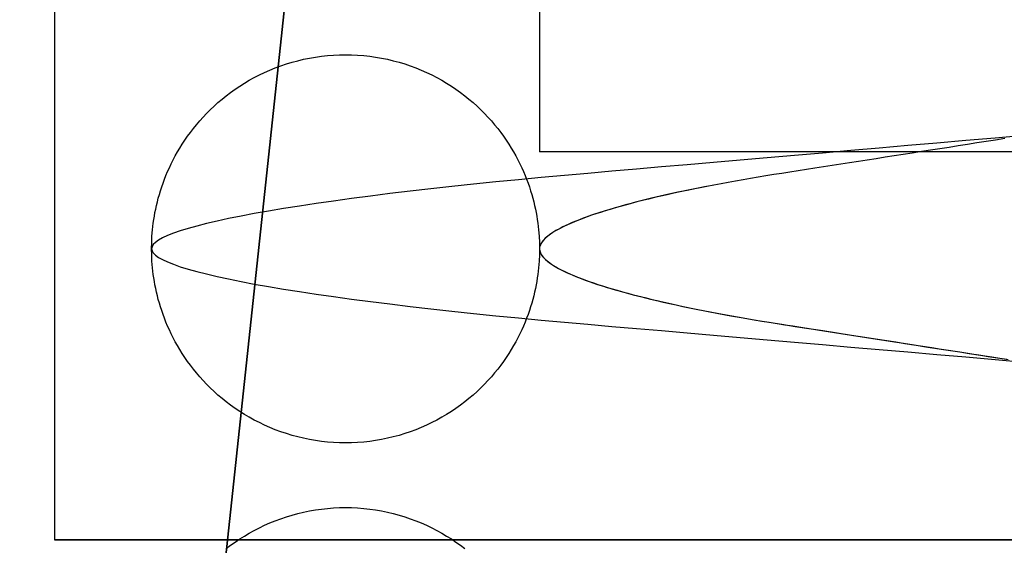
# Model space of a CAD drawing. Header units: millimetres. Extents: x -88 to 88, y -12 to 103.
# Tile 252 of 256: x -35.518 to -34.757, y 16.231 to 16.637. Entities that reach past the tile are written whole.
import ezdxf

# ---------------------------------------------------------------- set-up
doc = ezdxf.new("R2010")
doc.units = ezdxf.units.MM
doc.layers.add('Default', color=7, linetype='Continuous', true_color=0x000000)

msp = doc.modelspace()

# ---------------------------------------------------------------- linework, layer by layer
at = {"layer": 'Default', "color": 254, "true_color": 0xcad1ee}
for points in [[(-35.49118, 18.03519), (-35.49118, 16.23519)], [(-35.11618, 18.03519), (-35.11618, 16.53519)], [(-35.21818, 17.53519), (-35.51818, 14.73519)], [(-35.21818, 17.53519), (-35.51818, 14.73519)], [(-35.51818, 14.73519), (-35.21818, 17.53519)], [(-35.49118, 17.23519), (-35.49118, 16.23519)], [(-35.41618, 16.46019), (-35.4161, 16.46495), (-35.41587, 16.46985), (-35.41545, 16.47491), (-35.41485, 16.4801), (-35.41447, 16.48275), (-35.41404, 16.48543), (-35.41355, 16.48815), (-35.413, 16.49089), (-35.41239, 16.49367), (-35.41172, 16.49648), (-35.41098, 16.49932), (-35.41018, 16.50219), (-35.4093, 16.50508), (-35.40835, 16.508), (-35.40733, 16.51094), (-35.40623, 16.5139), (-35.40505, 16.51688), (-35.40379, 16.51988), (-35.40244, 16.52289), (-35.40101, 16.52592), (-35.39949, 16.52895), (-35.39787, 16.53199), (-35.39617, 16.53504), (-35.39437, 16.53808), (-35.39247, 16.54112), (-35.39047, 16.54416), (-35.38838, 16.54718), (-35.38618, 16.55019), (-35.38388, 16.55318), (-35.38147, 16.55614), (-35.37896, 16.55908), (-35.37634, 16.56199), (-35.37362, 16.56486), (-35.37079, 16.56769), (-35.36785, 16.57047), (-35.36481, 16.5732), (-35.36166, 16.57587), (-35.3584, 16.57848), (-35.35505, 16.58103), (-35.35159, 16.5835), (-35.34803, 16.58589), (-35.34437, 16.5882), (-35.34061, 16.59042), (-35.33677, 16.59254), (-35.33283, 16.59457), (-35.32881, 16.59649), (-35.3247, 16.5983), (-35.32052, 16.6), (-35.31626, 16.60158), (-35.31194, 16.60304), (-35.30755, 16.60437), (-35.3031, 16.60557), (-35.2986, 16.60664), (-35.29406, 16.60757), (-35.28947, 16.60837), (-35.28485, 16.60902), (-35.28021, 16.60953), (-35.27554, 16.60989), (-35.27086, 16.61011), (-35.26618, 16.61019), (-35.26149, 16.61011), (-35.25681, 16.60989), (-35.25215, 16.60953), (-35.2475, 16.60902), (-35.24288, 16.60837), (-35.2383, 16.60757), (-35.23375, 16.60664), (-35.22925, 16.60557), (-35.22481, 16.60437), (-35.22042, 16.60304), (-35.21609, 16.60158), (-35.21184, 16.6), (-35.20765, 16.5983), (-35.20355, 16.59649), (-35.19953, 16.59457), (-35.19559, 16.59254), (-35.19174, 16.59042), (-35.18799, 16.5882), (-35.18433, 16.58589), (-35.18077, 16.5835), (-35.17731, 16.58103), (-35.17395, 16.57848), (-35.1707, 16.57587), (-35.16755, 16.5732), (-35.1645, 16.57047), (-35.16157, 16.56769), (-35.15874, 16.56486), (-35.15601, 16.56199), (-35.1534, 16.55908), (-35.15089, 16.55614), (-35.14848, 16.55318), (-35.14618, 16.55019), (-35.14398, 16.54718), (-35.14188, 16.54416), (-35.13989, 16.54112), (-35.13799, 16.53808), (-35.13619, 16.53504), (-35.13448, 16.53199), (-35.13287, 16.52895), (-35.13135, 16.52592), (-35.12991, 16.52289), (-35.12857, 16.51988), (-35.1273, 16.51688), (-35.12612, 16.5139), (-35.12502, 16.51094), (-35.124, 16.508), (-35.12305, 16.50508), (-35.12218, 16.50219), (-35.12137, 16.49932), (-35.12063, 16.49648), (-35.11996, 16.49367), (-35.11935, 16.49089), (-35.11881, 16.48815), (-35.11832, 16.48543), (-35.11788, 16.48275), (-35.1175, 16.4801), (-35.1169, 16.47491), (-35.11649, 16.46985), (-35.11625, 16.46495), (-35.11618, 16.46019)], [(-34.36618, 16.53519), (-35.11618, 16.53519)], [(-35.11618, 16.46019), (-35.11625, 16.45543), (-35.11649, 16.45052), (-35.1169, 16.44547), (-35.1175, 16.44028), (-35.11788, 16.43763), (-35.11832, 16.43494), (-35.11881, 16.43223), (-35.11935, 16.42948), (-35.11996, 16.4267), (-35.12063, 16.42389), (-35.12137, 16.42105), (-35.12218, 16.41819), (-35.12305, 16.41529), (-35.124, 16.41238), (-35.12502, 16.40944), (-35.12612, 16.40647), (-35.1273, 16.40349), (-35.12857, 16.40049), (-35.12991, 16.39748), (-35.13135, 16.39446), (-35.13287, 16.39142), (-35.13448, 16.38838), (-35.13619, 16.38534), (-35.13799, 16.38229), (-35.13989, 16.37925), (-35.14188, 16.37622), (-35.14398, 16.3732), (-35.14618, 16.37019), (-35.14848, 16.3672), (-35.15089, 16.36423), (-35.1534, 16.36129), (-35.15601, 16.35838), (-35.15874, 16.35551), (-35.16157, 16.35269), (-35.1645, 16.3499), (-35.16755, 16.34717), (-35.1707, 16.3445), (-35.17395, 16.34189), (-35.17731, 16.33935), (-35.18077, 16.33688), (-35.18433, 16.33449), (-35.18799, 16.33218), (-35.19174, 16.32996), (-35.19559, 16.32783), (-35.19953, 16.32581), (-35.20355, 16.32389), (-35.20765, 16.32207), (-35.21184, 16.32038), (-35.21609, 16.3188), (-35.22042, 16.31734), (-35.22481, 16.316), (-35.22925, 16.3148), (-35.23375, 16.31373), (-35.2383, 16.3128), (-35.24288, 16.31201), (-35.2475, 16.31135), (-35.25215, 16.31085), (-35.25681, 16.31048), (-35.26149, 16.31026), (-35.26618, 16.31019), (-35.27086, 16.31026), (-35.27554, 16.31048), (-35.28021, 16.31085), (-35.28485, 16.31135), (-35.28947, 16.31201), (-35.29406, 16.3128), (-35.2986, 16.31373), (-35.3031, 16.3148), (-35.30755, 16.316), (-35.31194, 16.31734), (-35.31626, 16.3188), (-35.32052, 16.32038), (-35.3247, 16.32207), (-35.32881, 16.32389), (-35.33283, 16.32581), (-35.33677, 16.32783), (-35.34061, 16.32996), (-35.34437, 16.33218), (-35.34803, 16.33449), (-35.35159, 16.33688), (-35.35505, 16.33935), (-35.3584, 16.34189), (-35.36166, 16.3445), (-35.36481, 16.34717), (-35.36785, 16.3499), (-35.37079, 16.35269), (-35.37362, 16.35551), (-35.37634, 16.35838), (-35.37896, 16.36129), (-35.38147, 16.36423), (-35.38388, 16.3672), (-35.38618, 16.37019), (-35.38838, 16.3732), (-35.39047, 16.37622), (-35.39247, 16.37925), (-35.39437, 16.38229), (-35.39617, 16.38534), (-35.39787, 16.38838), (-35.39949, 16.39142), (-35.40101, 16.39446), (-35.40244, 16.39748), (-35.40379, 16.40049), (-35.40505, 16.40349), (-35.40623, 16.40647), (-35.40733, 16.40944), (-35.40835, 16.41238), (-35.4093, 16.41529), (-35.41018, 16.41819), (-35.41098, 16.42105), (-35.41172, 16.42389), (-35.41239, 16.4267), (-35.413, 16.42948), (-35.41355, 16.43223), (-35.41404, 16.43494), (-35.41447, 16.43763), (-35.41485, 16.44028), (-35.41545, 16.44547), (-35.41587, 16.45052), (-35.4161, 16.45543), (-35.41618, 16.46019)], [(-35.3584, 16.22848), (-35.35505, 16.23103), (-35.35159, 16.2335), (-35.34803, 16.23589), (-35.34437, 16.2382), (-35.34061, 16.24042), (-35.33677, 16.24254), (-35.33283, 16.24457), (-35.32881, 16.24649), (-35.3247, 16.2483), (-35.32052, 16.25), (-35.31626, 16.25158), (-35.31194, 16.25304), (-35.30755, 16.25437), (-35.3031, 16.25557), (-35.2986, 16.25664), (-35.29406, 16.25757), (-35.28947, 16.25837), (-35.28485, 16.25902), (-35.28021, 16.25953), (-35.27554, 16.25989), (-35.27086, 16.26011), (-35.26618, 16.26019), (-35.26149, 16.26011), (-35.25681, 16.25989), (-35.25215, 16.25953), (-35.2475, 16.25902), (-35.24288, 16.25837), (-35.2383, 16.25757), (-35.23375, 16.25664), (-35.22925, 16.25557), (-35.22481, 16.25437), (-35.22042, 16.25304), (-35.21609, 16.25158), (-35.21184, 16.25), (-35.20765, 16.2483), (-35.20355, 16.24649), (-35.19953, 16.24457), (-35.19559, 16.24254), (-35.19174, 16.24042), (-35.18799, 16.2382), (-35.18433, 16.23589), (-35.18077, 16.2335), (-35.17731, 16.23103), (-35.17395, 16.22848)], [(-35.49118, 16.23519), (-33.99118, 16.23519)], [(-35.49118, 16.23519), (-33.99118, 16.23519)], [(-33.99118, 16.23519), (-35.49118, 16.23519)]]:
    msp.add_lwpolyline(points, dxfattribs=at)
at = {"layer": 'Default', "color": 254, "true_color": 0xcad1ee, "extrusion": (0.866025, 4.14021e-14, -0.5)}
msp.add_lwpolyline([(16.75185, -21.29629), (16.74709, -21.29637), (16.74219, -21.2966), (16.73714, -21.29702), (16.73194, -21.29762), (16.72929, -21.298), (16.72661, -21.29843), (16.7239, -21.29892), (16.72115, -21.29947), (16.71837, -21.30008), (16.71556, -21.30075), (16.71272, -21.30149), (16.70985, -21.30229), (16.70696, -21.30317), (16.70404, -21.30412), (16.7011, -21.30514), (16.69814, -21.30624), (16.69516, -21.30742), (16.69216, -21.30868), (16.68915, -21.31003), (16.68612, -21.31146), (16.68309, -21.31298), (16.68005, -21.3146), (16.67701, -21.3163), (16.67396, -21.3181), (16.67092, -21.32), (16.66789, -21.322), (16.66486, -21.32409), (16.66185, -21.32629), (16.65886, -21.32859), (16.6559, -21.331), (16.65296, -21.33351), (16.65005, -21.33613), (16.64718, -21.33885), (16.64435, -21.34168), (16.64157, -21.34462), (16.63884, -21.34766), (16.63617, -21.35081), (16.63356, -21.35407), (16.63101, -21.35742), (16.62854, -21.36088), (16.62615, -21.36444), (16.62385, -21.3681), (16.62163, -21.37186), (16.6195, -21.3757), (16.61748, -21.37964), (16.61555, -21.38366), (16.61374, -21.38777), (16.61204, -21.39195), (16.61046, -21.39621), (16.609, -21.40053), (16.60767, -21.40492), (16.60647, -21.40937), (16.6054, -21.41387), (16.60447, -21.41841), (16.60367, -21.423), (16.60302, -21.42762), (16.60251, -21.43226), (16.60215, -21.43693), (16.60193, -21.44161), (16.60185, -21.44629), (16.60193, -21.45098), (16.60215, -21.45566), (16.60251, -21.46032), (16.60302, -21.46497), (16.60367, -21.46959), (16.60447, -21.47417), (16.6054, -21.47872), (16.60647, -21.48322), (16.60767, -21.48766), (16.609, -21.49205), (16.61046, -21.49638), (16.61204, -21.50063), (16.61374, -21.50482), (16.61555, -21.50892), (16.61748, -21.51294), (16.6195, -21.51688), (16.62163, -21.52073), (16.62385, -21.52448), (16.62615, -21.52814), (16.62854, -21.5317), (16.63101, -21.53516), (16.63356, -21.53852), (16.63617, -21.54177), (16.63884, -21.54492), (16.64157, -21.54797), (16.64435, -21.5509), (16.64718, -21.55373), (16.65005, -21.55646), (16.65296, -21.55907), (16.6559, -21.56159), (16.65886, -21.56399), (16.66185, -21.56629), (16.66486, -21.56849), (16.66789, -21.57059), (16.67092, -21.57258), (16.67396, -21.57448), (16.67701, -21.57628), (16.68005, -21.57799), (16.68309, -21.5796), (16.68612, -21.58112), (16.68915, -21.58256), (16.69216, -21.5839), (16.69516, -21.58517), (16.69814, -21.58635), (16.7011, -21.58745), (16.70404, -21.58847), (16.70696, -21.58942), (16.70985, -21.59029), (16.71272, -21.5911), (16.71556, -21.59184), (16.71837, -21.59251), (16.72115, -21.59312), (16.7239, -21.59366), (16.72661, -21.59415), (16.72929, -21.59459), (16.73194, -21.59497), (16.73714, -21.59557), (16.74219, -21.59598), (16.74709, -21.59622), (16.75185, -21.59629)], dxfattribs=at)
at = {"layer": 'Default', "color": 254, "true_color": 0xcad1ee, "extrusion": (0.866025, -8.36522e-14, 0.5)}
msp.add_lwpolyline([(16.51852, 14.49488), (16.52328, 14.49481), (16.52819, 14.49457), (16.53324, 14.49416), (16.53843, 14.49356), (16.54108, 14.49318), (16.54376, 14.49275), (16.54648, 14.49226), (16.54923, 14.49171), (16.55201, 14.4911), (16.55482, 14.49043), (16.55765, 14.48969), (16.56052, 14.48888), (16.56341, 14.48801), (16.56633, 14.48706), (16.56927, 14.48604), (16.57223, 14.48494), (16.57522, 14.48376), (16.57821, 14.4825), (16.58123, 14.48115), (16.58425, 14.47972), (16.58729, 14.47819), (16.59033, 14.47658), (16.59337, 14.47488), (16.59641, 14.47307), (16.59945, 14.47118), (16.60249, 14.46918), (16.60551, 14.46708), (16.60852, 14.46488), (16.61151, 14.46258), (16.61448, 14.46018), (16.61742, 14.45767), (16.62032, 14.45505), (16.62319, 14.45232), (16.62602, 14.44949), (16.6288, 14.44656), (16.63153, 14.44351), (16.63421, 14.44037), (16.63682, 14.43711), (16.63936, 14.43375), (16.64183, 14.43029), (16.64422, 14.42673), (16.64653, 14.42307), (16.64875, 14.41932), (16.65087, 14.41547), (16.6529, 14.41154), (16.65482, 14.40751), (16.65663, 14.40341), (16.65833, 14.39922), (16.65991, 14.39497), (16.66137, 14.39064), (16.6627, 14.38625), (16.66391, 14.38181), (16.66497, 14.37731), (16.66591, 14.37276), (16.6667, 14.36818), (16.66735, 14.36356), (16.66786, 14.35892), (16.66823, 14.35425), (16.66845, 14.34957), (16.66852, 14.34488), (16.66845, 14.3402), (16.66823, 14.33552), (16.66786, 14.33085), (16.66735, 14.32621), (16.6667, 14.32159), (16.66591, 14.317), (16.66497, 14.31246), (16.66391, 14.30796), (16.6627, 14.30352), (16.66137, 14.29913), (16.65991, 14.2948), (16.65833, 14.29054), (16.65663, 14.28636), (16.65482, 14.28226), (16.6529, 14.27823), (16.65087, 14.2743), (16.64875, 14.27045), (16.64653, 14.26669), (16.64422, 14.26304), (16.64183, 14.25948), (16.63936, 14.25602), (16.63682, 14.25266), (16.63421, 14.2494), (16.63153, 14.24625), (16.6288, 14.24321), (16.62602, 14.24027), (16.62319, 14.23744), (16.62032, 14.23472), (16.61742, 14.2321), (16.61448, 14.22959), (16.61151, 14.22719), (16.60852, 14.22488), (16.60551, 14.22269), (16.60249, 14.22059), (16.59945, 14.21859), (16.59641, 14.21669), (16.59337, 14.21489), (16.59033, 14.21319), (16.58729, 14.21157), (16.58425, 14.21005), (16.58123, 14.20862), (16.57821, 14.20727), (16.57522, 14.20601), (16.57223, 14.20483), (16.56927, 14.20373), (16.56633, 14.20271), (16.56341, 14.20176), (16.56052, 14.20088), (16.55765, 14.20008), (16.55482, 14.19934), (16.55201, 14.19867), (16.54923, 14.19806), (16.54648, 14.19751), (16.54376, 14.19702), (16.54108, 14.19659), (16.53843, 14.19621), (16.53324, 14.19561), (16.52819, 14.1952), (16.52328, 14.19496), (16.51852, 14.19488)], dxfattribs=at)
at = {"layer": 'Default', "color": 254, "true_color": 0xcad1ee, "extrusion": (0.866025, 5.06154e-14, -0.5)}
msp.add_lwpolyline([(16.40185, -21.59629), (16.40661, -21.59622), (16.41152, -21.59598), (16.41657, -21.59557), (16.42177, -21.59497), (16.42441, -21.59459), (16.4271, -21.59415), (16.42981, -21.59366), (16.43256, -21.59312), (16.43534, -21.59251), (16.43815, -21.59184), (16.44099, -21.5911), (16.44385, -21.59029), (16.44675, -21.58942), (16.44966, -21.58847), (16.45261, -21.58745), (16.45557, -21.58635), (16.45855, -21.58517), (16.46155, -21.5839), (16.46456, -21.58256), (16.46758, -21.58112), (16.47062, -21.5796), (16.47366, -21.57799), (16.4767, -21.57628), (16.47975, -21.57448), (16.48279, -21.57258), (16.48582, -21.57059), (16.48885, -21.56849), (16.49185, -21.56629), (16.49484, -21.56399), (16.49781, -21.56159), (16.50075, -21.55907), (16.50366, -21.55646), (16.50653, -21.55373), (16.50936, -21.5509), (16.51214, -21.54797), (16.51487, -21.54492), (16.51754, -21.54177), (16.52015, -21.53852), (16.52269, -21.53516), (16.52516, -21.5317), (16.52756, -21.52814), (16.52986, -21.52448), (16.53208, -21.52073), (16.53421, -21.51688), (16.53623, -21.51294), (16.53815, -21.50892), (16.53997, -21.50482), (16.54167, -21.50063), (16.54325, -21.49638), (16.5447, -21.49205), (16.54604, -21.48766), (16.54724, -21.48322), (16.54831, -21.47872), (16.54924, -21.47417), (16.55003, -21.46959), (16.55069, -21.46497), (16.5512, -21.46032), (16.55156, -21.45566), (16.55178, -21.45098), (16.55185, -21.44629), (16.55178, -21.44161), (16.55156, -21.43693), (16.5512, -21.43226), (16.55069, -21.42762), (16.55003, -21.423), (16.54924, -21.41841), (16.54831, -21.41387), (16.54724, -21.40937), (16.54604, -21.40492), (16.5447, -21.40053), (16.54325, -21.39621), (16.54167, -21.39195), (16.53997, -21.38777), (16.53815, -21.38366), (16.53623, -21.37964), (16.53421, -21.3757), (16.53208, -21.37186), (16.52986, -21.3681), (16.52756, -21.36444), (16.52516, -21.36088), (16.52269, -21.35742), (16.52015, -21.35407), (16.51754, -21.35081), (16.51487, -21.34766), (16.51214, -21.34462), (16.50936, -21.34168), (16.50653, -21.33885), (16.50366, -21.33613), (16.50075, -21.33351), (16.49781, -21.331), (16.49484, -21.32859), (16.49185, -21.32629), (16.48885, -21.32409), (16.48582, -21.322), (16.48279, -21.32), (16.47975, -21.3181), (16.4767, -21.3163), (16.47366, -21.3146), (16.47062, -21.31298), (16.46758, -21.31146), (16.46456, -21.31003), (16.46155, -21.30868), (16.45855, -21.30742), (16.45557, -21.30624), (16.45261, -21.30514), (16.44966, -21.30412), (16.44675, -21.30317), (16.44385, -21.30229), (16.44099, -21.30149), (16.43815, -21.30075), (16.43534, -21.30008), (16.43256, -21.29947), (16.42981, -21.29892), (16.4271, -21.29843), (16.42441, -21.298), (16.42177, -21.29762), (16.41657, -21.29702), (16.41152, -21.2966), (16.40661, -21.29637), (16.40185, -21.29629)], dxfattribs=at)
at = {"layer": 'Default', "color": 254, "true_color": 0xcad1ee, "extrusion": (2.87407e-14, 1, 3.19003e-16)}
msp.add_lwpolyline([(34.74118, -4.46), (34.7495, -4.45991), (34.75789, -4.45963), (34.76635, -4.45915), (34.77487, -4.45848), (34.78344, -4.45761), (34.79206, -4.45653), (34.80072, -4.45524), (34.80941, -4.45374), (34.81813, -4.45202), (34.82687, -4.45008), (34.83561, -4.44791), (34.84436, -4.44552), (34.8531, -4.44291), (34.86183, -4.44006), (34.87054, -4.43698), (34.87921, -4.43367), (34.88785, -4.43013), (34.89643, -4.42635), (34.90496, -4.42235), (34.91341, -4.41811), (34.92179, -4.41364), (34.93009, -4.40894), (34.93829, -4.40402), (34.94638, -4.39887), (34.95436, -4.39351), (34.96222, -4.38793), (34.96995, -4.38213), (34.97754, -4.37613), (34.98498, -4.36993), (34.99227, -4.36353), (34.99939, -4.35694), (35.00634, -4.35016), (35.01312, -4.34321), (35.01971, -4.33609), (35.02611, -4.3288), (35.03231, -4.32136), (35.03831, -4.31377), (35.0441, -4.30604), (35.04969, -4.29818), (35.05505, -4.2902), (35.0602, -4.28211), (35.06512, -4.27391), (35.06982, -4.26562), (35.07428, -4.25724), (35.07852, -4.24878), (35.08253, -4.24025), (35.08631, -4.23167), (35.08985, -4.22304), (35.09316, -4.21436), (35.09624, -4.20566), (35.09908, -4.19693), (35.1017, -4.18818), (35.10409, -4.17944), (35.10626, -4.17069), (35.1082, -4.16195), (35.10992, -4.15324), (35.11142, -4.14454), (35.11271, -4.13589), (35.11379, -4.12727), (35.11466, -4.1187), (35.11533, -4.11018), (35.1158, -4.10172), (35.11608, -4.09332), (35.11618, -4.085), (35.11608, -4.07668), (35.1158, -4.06828), (35.11533, -4.05982), (35.11466, -4.0513), (35.11379, -4.04273), (35.11271, -4.03411), (35.11142, -4.02546), (35.10992, -4.01676), (35.1082, -4.00805), (35.10626, -3.99931), (35.10409, -3.99056), (35.1017, -3.98182), (35.09908, -3.97307), (35.09624, -3.96434), (35.09316, -3.95564), (35.08985, -3.94696), (35.08631, -3.93833), (35.08253, -3.92975), (35.07852, -3.92122), (35.07428, -3.91276), (35.06982, -3.90438), (35.06512, -3.89609), (35.0602, -3.88789), (35.05505, -3.8798), (35.04969, -3.87182), (35.0441, -3.86396), (35.03831, -3.85623), (35.03231, -3.84864), (35.02611, -3.8412), (35.01971, -3.83391), (35.01312, -3.82679), (35.00634, -3.81984), (34.99939, -3.81306), (34.99227, -3.80647), (34.98498, -3.80007), (34.97754, -3.79387), (34.96995, -3.78787), (34.96222, -3.78207), (34.95436, -3.77649), (34.94638, -3.77113), (34.93829, -3.76598), (34.93009, -3.76106), (34.92179, -3.75636), (34.91341, -3.75189), (34.90496, -3.74765), (34.89643, -3.74365), (34.88785, -3.73987), (34.87921, -3.73633), (34.87054, -3.73302), (34.86183, -3.72994), (34.8531, -3.72709), (34.84436, -3.72448), (34.83561, -3.72209), (34.82687, -3.71992), (34.81813, -3.71798), (34.80941, -3.71626), (34.80072, -3.71476), (34.79206, -3.71347), (34.78344, -3.71239), (34.77487, -3.71152), (34.76635, -3.71085), (34.75789, -3.71037), (34.7495, -3.71009), (34.74118, -3.71)], dxfattribs=at)
at = {"layer": 'Default', "color": 254, "true_color": 0xcad1ee, "extrusion": (0.866025, 1.98144e-14, 0.5)}
msp.add_lwpolyline([(16.51852, 14.19488), (16.51376, 14.19496), (16.50885, 14.1952), (16.5038, 14.19561), (16.49861, 14.19621), (16.49596, 14.19659), (16.49328, 14.19702), (16.49056, 14.19751), (16.48781, 14.19806), (16.48504, 14.19867), (16.48223, 14.19934), (16.47939, 14.20008), (16.47652, 14.20088), (16.47363, 14.20176), (16.47071, 14.20271), (16.46777, 14.20373), (16.46481, 14.20483), (16.46183, 14.20601), (16.45883, 14.20727), (16.45582, 14.20862), (16.45279, 14.21005), (16.44976, 14.21157), (16.44672, 14.21319), (16.44367, 14.21489), (16.44063, 14.21669), (16.43759, 14.21859), (16.43455, 14.22059), (16.43153, 14.22269), (16.42852, 14.22488), (16.42553, 14.22719), (16.42256, 14.22959), (16.41962, 14.2321), (16.41672, 14.23472), (16.41385, 14.23744), (16.41102, 14.24027), (16.40824, 14.24321), (16.40551, 14.24625), (16.40283, 14.2494), (16.40022, 14.25266), (16.39768, 14.25602), (16.39521, 14.25948), (16.39282, 14.26304), (16.39051, 14.26669), (16.38829, 14.27045), (16.38617, 14.2743), (16.38414, 14.27823), (16.38222, 14.28226), (16.38041, 14.28636), (16.37871, 14.29054), (16.37713, 14.2948), (16.37567, 14.29913), (16.37434, 14.30352), (16.37314, 14.30796), (16.37207, 14.31246), (16.37113, 14.317), (16.37034, 14.32159), (16.36969, 14.32621), (16.36918, 14.33085), (16.36881, 14.33552), (16.36859, 14.3402), (16.36852, 14.34488), (16.36859, 14.34957), (16.36881, 14.35425), (16.36918, 14.35892), (16.36969, 14.36356), (16.37034, 14.36818), (16.37113, 14.37276), (16.37207, 14.37731), (16.37314, 14.38181), (16.37434, 14.38625), (16.37567, 14.39064), (16.37713, 14.39497), (16.37871, 14.39922), (16.38041, 14.40341), (16.38222, 14.40751), (16.38414, 14.41154), (16.38617, 14.41547), (16.38829, 14.41932), (16.39051, 14.42307), (16.39282, 14.42673), (16.39521, 14.43029), (16.39768, 14.43375), (16.40022, 14.43711), (16.40283, 14.44037), (16.40551, 14.44351), (16.40824, 14.44656), (16.41102, 14.44949), (16.41385, 14.45232), (16.41672, 14.45505), (16.41962, 14.45767), (16.42256, 14.46018), (16.42553, 14.46258), (16.42852, 14.46488), (16.43153, 14.46708), (16.43455, 14.46918), (16.43759, 14.47118), (16.44063, 14.47307), (16.44367, 14.47488), (16.44672, 14.47658), (16.44976, 14.47819), (16.45279, 14.47972), (16.45582, 14.48115), (16.45883, 14.4825), (16.46183, 14.48376), (16.46481, 14.48494), (16.46777, 14.48604), (16.47071, 14.48706), (16.47363, 14.48801), (16.47652, 14.48888), (16.47939, 14.48969), (16.48223, 14.49043), (16.48504, 14.4911), (16.48781, 14.49171), (16.49056, 14.49226), (16.49328, 14.49275), (16.49596, 14.49318), (16.49861, 14.49356), (16.5038, 14.49416), (16.50885, 14.49457), (16.51376, 14.49481), (16.51852, 14.49488)], dxfattribs=at)
at = {"layer": 'Default', "color": 254, "true_color": 0xcad1ee, "extrusion": (0.866025, -3.97059e-14, -0.5)}
msp.add_lwpolyline([(16.40185, -21.29629), (16.39709, -21.29637), (16.39219, -21.2966), (16.38714, -21.29702), (16.38194, -21.29762), (16.37929, -21.298), (16.37661, -21.29843), (16.3739, -21.29892), (16.37115, -21.29947), (16.36837, -21.30008), (16.36556, -21.30075), (16.36272, -21.30149), (16.35985, -21.30229), (16.35696, -21.30317), (16.35404, -21.30412), (16.3511, -21.30514), (16.34814, -21.30624), (16.34516, -21.30742), (16.34216, -21.30868), (16.33915, -21.31003), (16.33612, -21.31146), (16.33309, -21.31298), (16.33005, -21.3146), (16.32701, -21.3163), (16.32396, -21.3181), (16.32092, -21.32), (16.31789, -21.322), (16.31486, -21.32409), (16.31185, -21.32629), (16.30886, -21.32859), (16.3059, -21.331), (16.30296, -21.33351), (16.30005, -21.33613), (16.29718, -21.33885), (16.29435, -21.34168), (16.29157, -21.34462), (16.28884, -21.34766), (16.28617, -21.35081), (16.28356, -21.35407), (16.28101, -21.35742), (16.27854, -21.36088), (16.27615, -21.36444), (16.27385, -21.3681), (16.27163, -21.37186), (16.2695, -21.3757), (16.26748, -21.37964), (16.26555, -21.38366), (16.26374, -21.38777), (16.26204, -21.39195), (16.26046, -21.39621), (16.259, -21.40053), (16.25767, -21.40492), (16.25647, -21.40937), (16.2554, -21.41387), (16.25447, -21.41841), (16.25367, -21.423), (16.25302, -21.42762), (16.25251, -21.43226), (16.25215, -21.43693), (16.25193, -21.44161), (16.25185, -21.44629), (16.25193, -21.45098), (16.25215, -21.45566), (16.25251, -21.46032), (16.25302, -21.46497), (16.25367, -21.46959), (16.25447, -21.47417), (16.2554, -21.47872), (16.25647, -21.48322), (16.25767, -21.48766), (16.259, -21.49205), (16.26046, -21.49638), (16.26204, -21.50063), (16.26374, -21.50482), (16.26555, -21.50892), (16.26748, -21.51294), (16.2695, -21.51688), (16.27163, -21.52073), (16.27385, -21.52448), (16.27615, -21.52814), (16.27854, -21.5317), (16.28101, -21.53516), (16.28356, -21.53852), (16.28617, -21.54177), (16.28884, -21.54492), (16.29157, -21.54797), (16.29435, -21.5509), (16.29718, -21.55373), (16.30005, -21.55646), (16.30296, -21.55907), (16.3059, -21.56159), (16.30886, -21.56399), (16.31185, -21.56629), (16.31486, -21.56849), (16.31789, -21.57059), (16.32092, -21.57258), (16.32396, -21.57448), (16.32701, -21.57628), (16.33005, -21.57799), (16.33309, -21.5796), (16.33612, -21.58112), (16.33915, -21.58256), (16.34216, -21.5839), (16.34516, -21.58517), (16.34814, -21.58635), (16.3511, -21.58745), (16.35404, -21.58847), (16.35696, -21.58942), (16.35985, -21.59029), (16.36272, -21.5911), (16.36556, -21.59184), (16.36837, -21.59251), (16.37115, -21.59312), (16.3739, -21.59366), (16.37661, -21.59415), (16.37929, -21.59459), (16.38194, -21.59497), (16.38714, -21.59557), (16.39219, -21.59598), (16.39709, -21.59622), (16.40185, -21.59629)], dxfattribs=at)
at = {"layer": 'Default', "color": 254, "true_color": 0xcad1ee, "extrusion": (0.866025, 3.747e-14, 0.5)}
msp.add_lwpolyline([(16.16852, 14.49488), (16.17328, 14.49481), (16.17819, 14.49457), (16.18324, 14.49416), (16.18843, 14.49356), (16.19108, 14.49318), (16.19376, 14.49275), (16.19648, 14.49226), (16.19923, 14.49171), (16.20201, 14.4911), (16.20482, 14.49043), (16.20765, 14.48969), (16.21052, 14.48888), (16.21341, 14.48801), (16.21633, 14.48706), (16.21927, 14.48604), (16.22223, 14.48494), (16.22522, 14.48376), (16.22821, 14.4825), (16.23123, 14.48115), (16.23425, 14.47972), (16.23729, 14.47819), (16.24033, 14.47658), (16.24337, 14.47488), (16.24641, 14.47307), (16.24945, 14.47118), (16.25249, 14.46918), (16.25551, 14.46708), (16.25852, 14.46488), (16.26151, 14.46258), (16.26448, 14.46018), (16.26742, 14.45767), (16.27032, 14.45505), (16.27319, 14.45232), (16.27602, 14.44949), (16.2788, 14.44656), (16.28153, 14.44351), (16.28421, 14.44037), (16.28682, 14.43711), (16.28936, 14.43375), (16.29183, 14.43029), (16.29422, 14.42673), (16.29653, 14.42307), (16.29875, 14.41932), (16.30087, 14.41547), (16.3029, 14.41154), (16.30482, 14.40751), (16.30663, 14.40341), (16.30833, 14.39922), (16.30991, 14.39497), (16.31137, 14.39064), (16.3127, 14.38625), (16.31391, 14.38181), (16.31497, 14.37731), (16.31591, 14.37276), (16.3167, 14.36818), (16.31735, 14.36356), (16.31786, 14.35892), (16.31823, 14.35425), (16.31845, 14.34957), (16.31852, 14.34488), (16.31845, 14.3402), (16.31823, 14.33552), (16.31786, 14.33085), (16.31735, 14.32621), (16.3167, 14.32159), (16.31591, 14.317), (16.31497, 14.31246), (16.31391, 14.30796), (16.3127, 14.30352), (16.31137, 14.29913), (16.30991, 14.2948), (16.30833, 14.29054), (16.30663, 14.28636), (16.30482, 14.28226), (16.3029, 14.27823), (16.30087, 14.2743), (16.29875, 14.27045), (16.29653, 14.26669), (16.29422, 14.26304), (16.29183, 14.25948), (16.28936, 14.25602), (16.28682, 14.25266), (16.28421, 14.2494), (16.28153, 14.24625), (16.2788, 14.24321), (16.27602, 14.24027), (16.27319, 14.23744), (16.27032, 14.23472), (16.26742, 14.2321), (16.26448, 14.22959), (16.26151, 14.22719), (16.25852, 14.22488), (16.25551, 14.22269), (16.25249, 14.22059), (16.24945, 14.21859), (16.24641, 14.21669), (16.24337, 14.21489), (16.24033, 14.21319), (16.23729, 14.21157), (16.23425, 14.21005), (16.23123, 14.20862), (16.22821, 14.20727), (16.22522, 14.20601), (16.22223, 14.20483), (16.21927, 14.20373), (16.21633, 14.20271), (16.21341, 14.20176), (16.21052, 14.20088), (16.20765, 14.20008), (16.20482, 14.19934), (16.20201, 14.19867), (16.19923, 14.19806), (16.19648, 14.19751), (16.19376, 14.19702), (16.19108, 14.19659), (16.18843, 14.19621), (16.18324, 14.19561), (16.17819, 14.1952), (16.17328, 14.19496), (16.16852, 14.19488)], dxfattribs=at)
at = {"layer": 'Default', "color": 254, "true_color": 0xcad1ee, "extrusion": (1, 0, 0)}
msp.add_lwpolyline([(16.23519, -4.9), (16.23519, -4.57)], dxfattribs=at)
at = {"layer": 'Default', "color": 254, "true_color": 0xcad1ee}
for points in [[(-34.74118, 16.54769, -3.425), (-34.76378, 16.54573, -3.42538), (-34.78634, 16.54378, -3.42651), (-34.80883, 16.54184, -3.4284), (-34.83121, 16.53991, -3.43103), (-34.85343, 16.53799, -3.4344), (-34.87547, 16.53608, -3.43849), (-34.89729, 16.5342, -3.4433), (-34.91885, 16.53233, -3.4488), (-34.94013, 16.53049, -3.45499), (-34.96109, 16.52868, -3.46183), (-34.9817, 16.5269, -3.46931), (-35.00194, 16.52515, -3.4774), (-35.02178, 16.52344, -3.48609), (-35.0412, 16.52176, -3.49534), (-35.06017, 16.52012, -3.50513), (-35.07868, 16.51852, -3.51543), (-35.09685, 16.51692, -3.52631), (-35.11481, 16.51528, -3.53784), (-35.13253, 16.5136, -3.55003), (-35.14998, 16.51189, -3.56287), (-35.16711, 16.51014, -3.57635), (-35.18389, 16.50836, -3.59046), (-35.2003, 16.50655, -3.60519), (-35.21629, 16.50471, -3.62053), (-35.23184, 16.50285, -3.63645), (-35.24691, 16.50096, -3.65295), (-35.26148, 16.49906, -3.66999), (-35.27551, 16.49713, -3.68755), (-35.28897, 16.4952, -3.70561), (-35.30185, 16.49326, -3.72414), (-35.31412, 16.49131, -3.74312), (-35.32574, 16.48935, -3.7625), (-35.33672, 16.4874, -3.78226), (-35.34702, 16.48545, -3.80237), (-35.35663, 16.48351, -3.82279), (-35.36554, 16.48157, -3.84348), (-35.37373, 16.47965, -3.86442), (-35.3812, 16.47775, -3.88555), (-35.38795, 16.47586, -3.90685), (-35.39397, 16.474, -3.92828), (-35.39925, 16.47216, -3.94979), (-35.40381, 16.47035, -3.97137), (-35.40764, 16.46857, -3.99296), (-35.41074, 16.46682, -4.01453), (-35.41314, 16.4651, -4.03606), (-35.41484, 16.46343, -4.0575), (-35.41584, 16.46179, -4.07882), (-35.41618, 16.46019, -4.1), (-35.41584, 16.45859, -4.12118), (-35.41484, 16.45695, -4.1425), (-35.41314, 16.45527, -4.16394), (-35.41074, 16.45356, -4.18547), (-35.40764, 16.45181, -4.20704), (-35.40381, 16.45003, -4.22863), (-35.39925, 16.44821, -4.25021), (-35.39397, 16.44638, -4.27173), (-35.38795, 16.44451, -4.29315), (-35.3812, 16.44263, -4.31445), (-35.37373, 16.44072, -4.33559), (-35.36554, 16.4388, -4.35652), (-35.35663, 16.43687, -4.37721), (-35.34702, 16.43492, -4.39763), (-35.33672, 16.43297, -4.41774), (-35.32574, 16.43102, -4.4375), (-35.31412, 16.42907, -4.45689), (-35.30185, 16.42712, -4.47586), (-35.28897, 16.42517, -4.49439), (-35.27551, 16.42324, -4.51245), (-35.26148, 16.42132, -4.53002), (-35.24691, 16.41942, -4.54706), (-35.23184, 16.41753, -4.56355), (-35.21629, 16.41567, -4.57947), (-35.2003, 16.41383, -4.59481), (-35.18389, 16.41202, -4.60954), (-35.16711, 16.41023, -4.62365), (-35.14998, 16.40849, -4.63713), (-35.13253, 16.40677, -4.64997), (-35.11481, 16.40509, -4.66216), (-35.09685, 16.40345, -4.67369), (-35.07868, 16.40185, -4.68457), (-35.06017, 16.40025, -4.69487), (-35.0412, 16.39862, -4.70466), (-35.02178, 16.39694, -4.71391), (-35.00194, 16.39522, -4.7226), (-34.9817, 16.39347, -4.73069), (-34.96109, 16.39169, -4.73817), (-34.94013, 16.38988, -4.74501), (-34.91885, 16.38804, -4.7512), (-34.89729, 16.38618, -4.7567), (-34.87547, 16.38429, -4.76151), (-34.85343, 16.38239, -4.7656), (-34.83121, 16.38047, -4.76897), (-34.80883, 16.37853, -4.7716), (-34.78634, 16.37659, -4.77349), (-34.76378, 16.37464, -4.77462), (-34.74118, 16.37269, -4.775)], [(-34.75619, 16.54535, -3.7253), (-34.76344, 16.54422, -3.72566), (-34.77067, 16.5431, -3.72616), (-34.77789, 16.54198, -3.7268), (-34.7851, 16.54086, -3.72758), (-34.79228, 16.53974, -3.72849), (-34.79944, 16.53862, -3.72955), (-34.80659, 16.53751, -3.73074), (-34.8137, 16.53641, -3.73208), (-34.82079, 16.5353, -3.73355), (-34.82786, 16.5342, -3.73515), (-34.83489, 16.53311, -3.73689), (-34.84189, 16.53202, -3.73877), (-34.84885, 16.53094, -3.74079), (-34.85578, 16.52986, -3.74294), (-34.86267, 16.52879, -3.74522), (-34.86952, 16.52772, -3.74765), (-34.87633, 16.52666, -3.7502), (-34.88309, 16.52561, -3.75289), (-34.88981, 16.52457, -3.75571), (-34.89648, 16.52353, -3.75867), (-34.9031, 16.5225, -3.76176), (-34.90966, 16.52148, -3.76498), (-34.91617, 16.52047, -3.76834), (-34.92263, 16.51946, -3.77182), (-34.92884, 16.51849, -3.77533), (-34.93497, 16.51751, -3.77896), (-34.94103, 16.51652, -3.78269), (-34.94701, 16.51553, -3.78654), (-34.95292, 16.51454, -3.7905), (-34.95875, 16.51354, -3.79457), (-34.96449, 16.51253, -3.79874), (-34.97016, 16.51152, -3.80302), (-34.97574, 16.5105, -3.80741), (-34.98124, 16.50947, -3.81191), (-34.98665, 16.50843, -3.8165), (-34.99197, 16.50739, -3.8212), (-34.99721, 16.50634, -3.82601), (-35.00236, 16.50529, -3.83091), (-35.00741, 16.50422, -3.83591), (-35.01238, 16.50315, -3.84101), (-35.01743, 16.50203, -3.8464), (-35.02236, 16.50091, -3.85189), (-35.02719, 16.49978, -3.85747), (-35.03191, 16.49865, -3.86314), (-35.03651, 16.49752, -3.8689), (-35.04099, 16.49638, -3.87475), (-35.04536, 16.49524, -3.88068), (-35.04961, 16.4941, -3.8867), (-35.05374, 16.49296, -3.8928), (-35.05775, 16.49181, -3.89898), (-35.06163, 16.49067, -3.90524), (-35.0654, 16.48952, -3.91157), (-35.06904, 16.48837, -3.91798), (-35.07256, 16.48723, -3.92446), (-35.07595, 16.48608, -3.93102), (-35.07921, 16.48493, -3.93764), (-35.0823, 16.4838, -3.94425), (-35.08527, 16.48268, -3.95091), (-35.0881, 16.48155, -3.95762), (-35.0908, 16.48043, -3.96439), (-35.09336, 16.47931, -3.9712), (-35.0958, 16.4782, -3.97806), (-35.0981, 16.47709, -3.98497), (-35.10026, 16.47599, -3.99192), (-35.10229, 16.47489, -3.99891), (-35.10419, 16.47379, -4.00594), (-35.10595, 16.4727, -4.01301), (-35.10757, 16.47162, -4.02011), (-35.10905, 16.47054, -4.02725), (-35.1104, 16.46947, -4.03442), (-35.1116, 16.46841, -4.04162), (-35.11267, 16.46735, -4.04885), (-35.11357, 16.46634, -4.05583), (-35.11433, 16.46534, -4.06283), (-35.11496, 16.46435, -4.06984), (-35.11546, 16.46337, -4.07685), (-35.11583, 16.4624, -4.08387), (-35.11607, 16.46143, -4.0909), (-35.11617, 16.46046, -4.09792), (-35.11614, 16.45949, -4.10495), (-35.11599, 16.45852, -4.11197), (-35.1157, 16.45755, -4.11899), (-35.11527, 16.45658, -4.126), (-35.11472, 16.4556, -4.13301), (-35.11404, 16.45461, -4.14001), (-35.11322, 16.45362, -4.147), (-35.11227, 16.45261, -4.15397), (-35.11119, 16.45159, -4.16093), (-35.10992, 16.45051, -4.16821), (-35.10851, 16.44943, -4.17546), (-35.10695, 16.44833, -4.18267), (-35.10526, 16.44724, -4.18983), (-35.10343, 16.44613, -4.19695), (-35.10146, 16.44503, -4.20403), (-35.09935, 16.44392, -4.21106), (-35.09711, 16.4428, -4.21805), (-35.09474, 16.44168, -4.22498), (-35.09223, 16.44056, -4.23186), (-35.08959, 16.43944, -4.23868), (-35.08682, 16.43831, -4.24545), (-35.08392, 16.43718, -4.25216), (-35.08089, 16.43605, -4.25881), (-35.07773, 16.43491, -4.2654), (-35.07444, 16.43378, -4.27193), (-35.07103, 16.43264, -4.27839), (-35.06749, 16.43151, -4.28479), (-35.06383, 16.43037, -4.29111), (-35.06004, 16.42923, -4.29736), (-35.05613, 16.4281, -4.30354), (-35.0521, 16.42696, -4.30965), (-35.04795, 16.42583, -4.31568), (-35.04368, 16.42469, -4.32163), (-35.03929, 16.42356, -4.3275), (-35.03478, 16.42243, -4.33329), (-35.03015, 16.4213, -4.33899), (-35.02541, 16.42018, -4.34461), (-35.02056, 16.41905, -4.35014), (-35.01559, 16.41793, -4.35558), (-35.01051, 16.41682, -4.36093), (-35.00532, 16.41571, -4.36619), (-35.00016, 16.41463, -4.37121), (-34.99492, 16.41356, -4.37612), (-34.98959, 16.4125, -4.38093), (-34.98418, 16.41144, -4.38562), (-34.97867, 16.4104, -4.39021), (-34.97308, 16.40936, -4.3947), (-34.96739, 16.40832, -4.39909), (-34.96159, 16.40729, -4.40338), (-34.95589, 16.40631, -4.40744), (-34.95013, 16.40533, -4.41139), (-34.94431, 16.40437, -4.41522), (-34.93842, 16.40342, -4.41894), (-34.93246, 16.40246, -4.42255), (-34.92643, 16.40151, -4.42605), (-34.92032, 16.40056, -4.42944), (-34.91414, 16.39959, -4.43273), (-34.90771, 16.39859, -4.43599), (-34.90122, 16.39758, -4.43913), (-34.89468, 16.39657, -4.44214), (-34.88809, 16.39554, -4.44502), (-34.88145, 16.39451, -4.44778), (-34.87475, 16.39347, -4.4504), (-34.86802, 16.39242, -4.4529), (-34.86123, 16.39136, -4.45526), (-34.85441, 16.3903, -4.4575), (-34.84754, 16.38923, -4.4596), (-34.84063, 16.38816, -4.46157), (-34.83369, 16.38708, -4.46341), (-34.8267, 16.38599, -4.46512), (-34.81969, 16.3849, -4.46669), (-34.81264, 16.3838, -4.46813), (-34.80557, 16.3827, -4.46943), (-34.79831, 16.38158, -4.47062), (-34.79105, 16.38044, -4.47167), (-34.78377, 16.37931, -4.47257), (-34.77649, 16.37818, -4.47333), (-34.7692, 16.37705, -4.47395), (-34.7619, 16.37591, -4.47443), (-34.75461, 16.37478, -4.47476)], [(-34.98739, 16.50831, -3.81715), (-34.9948, 16.50684, -3.82377), (-35.00206, 16.50535, -3.83062), (-35.00916, 16.50385, -3.83768), (-35.01609, 16.50233, -3.84496), (-35.02285, 16.5008, -3.85244), (-35.02942, 16.49925, -3.86012), (-35.0358, 16.49769, -3.868), (-35.04197, 16.49613, -3.87606), (-35.04793, 16.49455, -3.88429), (-35.05367, 16.49298, -3.8927), (-35.05918, 16.49139, -3.90126), (-35.06447, 16.48981, -3.90998), (-35.06951, 16.48822, -3.91884), (-35.07431, 16.48664, -3.92782), (-35.07887, 16.48506, -3.93693), (-35.08317, 16.48348, -3.94616), (-35.08721, 16.48191, -3.95548), (-35.09099, 16.48035, -3.96489), (-35.09451, 16.4788, -3.97438), (-35.09776, 16.47726, -3.98394), (-35.10075, 16.47573, -3.99355), (-35.10347, 16.47421, -4.00321), (-35.10592, 16.47272, -4.01291), (-35.10811, 16.47124, -4.02263), (-35.11003, 16.46978, -4.03236), (-35.11168, 16.46834, -4.04209), (-35.11307, 16.46692, -4.05182), (-35.1142, 16.46552, -4.06153), (-35.11507, 16.46415, -4.07122), (-35.11569, 16.4628, -4.08086), (-35.11606, 16.46148, -4.09046), (-35.11618, 16.46019, -4.1), (-35.11599, 16.45859, -4.11177), (-35.11543, 16.45695, -4.12361), (-35.11449, 16.45527, -4.13552), (-35.11316, 16.45356, -4.14748), (-35.11143, 16.45181, -4.15947), (-35.1093, 16.45003, -4.17146), (-35.10677, 16.44821, -4.18345), (-35.10384, 16.44638, -4.1954), (-35.1005, 16.44451, -4.20731), (-35.09675, 16.44263, -4.21914), (-35.0926, 16.44072, -4.23088), (-35.08804, 16.4388, -4.24251), (-35.08309, 16.43687, -4.25401), (-35.07776, 16.43492, -4.26535), (-35.07203, 16.43297, -4.27652), (-35.06594, 16.43102, -4.2875), (-35.05948, 16.42907, -4.29827), (-35.05266, 16.42712, -4.30881), (-35.04551, 16.42517, -4.31911), (-35.03803, 16.42324, -4.32914), (-35.03023, 16.42132, -4.3389), (-35.02214, 16.41942, -4.34836), (-35.01377, 16.41753, -4.35753), (-35.00513, 16.41567, -4.36637), (-34.99624, 16.41383, -4.37489), (-34.98713, 16.41202, -4.38308), (-34.97781, 16.41023, -4.39092), (-34.96829, 16.40849, -4.3984), (-34.9586, 16.40677, -4.40554), (-34.94875, 16.40509, -4.41231), (-34.93877, 16.40345, -4.41872), (-34.92868, 16.40185, -4.42476), (-34.9184, 16.40025, -4.43048), (-34.90786, 16.39862, -4.43592), (-34.89707, 16.39694, -4.44106), (-34.88605, 16.39522, -4.44589), (-34.8748, 16.39347, -4.45038), (-34.86335, 16.39169, -4.45454), (-34.85171, 16.38988, -4.45834), (-34.83989, 16.38804, -4.46178), (-34.82791, 16.38618, -4.46483), (-34.81578, 16.38429, -4.4675), (-34.80354, 16.38239, -4.46978), (-34.79119, 16.38047, -4.47165), (-34.77876, 16.37853, -4.47311), (-34.76627, 16.37659, -4.47416), (-34.75373, 16.37464, -4.47479)]]:
    msp.add_polyline3d(points, dxfattribs=at)

doc.saveas('drawing.dxf')
